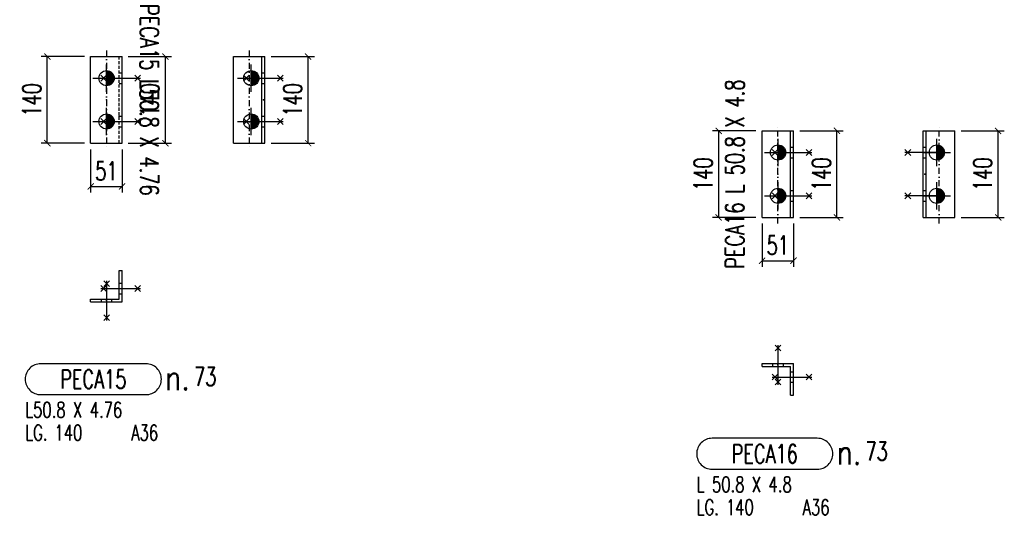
# Model space of a CAD drawing. Header units: feet. Extents: x 8647 to 79957, y -13328 to 10492.
# Tile 14 of 27: x 69826 to 71418, y -9621 to -8820. Entities that reach past the tile are written whole.
import ezdxf
from ezdxf.enums import TextEntityAlignment as Align

# ---------------------------------------------------------------- set-up
doc = ezdxf.new("R2010")
doc.units = ezdxf.units.FT
doc.header["$LTSCALE"] = 20
doc.header["$MEASUREMENT"] = 0
doc.linetypes.add('DASHDOT', pattern=[1, 0.5, -0.25, 0, -0.25])
doc.linetypes.add('HIDDEN', pattern=[0.375, 0.25, -0.125])
doc.layers.get('0').update_dxf_attribs({"linetype": 'CONTINUOUS'})
for name, color, linetype in [('A', 2, 'DASHDOT'), ('FORIR', 4, 'CONTINUOUS'), ('G', 3, 'CONTINUOUS'), ('MARK_DES', 2, 'CONTINUOUS'), ('MARK_MAT', 2, 'CONTINUOUS'), ('MARK_QTA', 4, 'CONTINUOUS'), ('MARK_SBA', 4, 'CONTINUOUS'), ('MARK_SLOT', 6, 'CONTINUOUS'), ('TR', 6, 'HIDDEN'), ('TXT1', 7, 'CONTINUOUS')]:
    doc.layers.add(name, color=color, linetype=linetype)
doc.styles.add('1', font='romans', dxfattribs={"width": 0.7, "height": 30})
doc.styles.add('MARK', font='ROMANS', dxfattribs={"width": 0.7})
doc.styles.add('ROMANS', font='ROMANS', dxfattribs={"width": 0.8, "height": 28})
doc.dimstyles.get("Standard").update_dxf_attribs({"dimtxt": 30, "dimasz": 1, "dimexe": 1, "dimexo": 1, "dimgap": 1, "dimtad": 1, "dimdec": 0, "dimdsep": 46, "dimtxsty": '1', "dimblk": 'ARCHTICK', "dimcen": 3, "dimclrd": 1, "dimclre": 1, "dimclrt": 3, "dimadec": 0, "dimazin": 0, "dimtfac": 1, "dimtdec": 0, "dimtix": 1, "dimtmove": 0, "dimatfit": 3, "dimfxl": 0, "dimtolj": 1, "dimarcsym": 0})

# ---------------------------------------------------------------- blocks, each defined once
blk = doc.blocks.new('MS')
at = {"color": 6}
for p, q in [((-4.7, 22.8), (4.7, 32.1)), ((-4.7, 32.1), (4.7, 22.8)), ((-4.7, -22.8), (4.7, -32.1)), ((-4.7, -32.1), (4.7, -22.8))]:
    blk.add_line(p, q, dxfattribs=at)
at = {"color": 3}
blk.add_line((0, -32.1), (0, 32.1), dxfattribs=at)
at = {"flags": 1}
for tag, p, height in [('DIAM', (0, 0), 8.01), ('AVAN', (1.3, -18.2), 5.26), ('TOLE', (1.3, -9.7), 5.26), ('DIET', (1.3, -24.6), 5.26)]:
    blk.add_attdef(tag, p, '', height=height, dxfattribs=at)
blk = doc.blocks.new('M16')
for p, q in [((0, -22.2), (0, 22.2)), ((-22.2, 0), (22.2, 0))]:
    blk.add_line(p, q)
at = {"color": 4, "const_width": 12.3}
blk.add_lwpolyline([(0, -6.1, 1), (0, 6.1, 1)], format="xyb", dxfattribs=at)
blk.add_circle((0, 0), 12.3)
at = {"flags": 1}
blk.add_attdef('TOLE', (16.7, -8.3), '', height=5.26, dxfattribs=at)
blk = doc.blocks.new('3D_INFOPOS')
blk.add_point((0, 0))
at = {"layer": 'FORIR', "flags": 1}
for tag, p in [('POS_PEZ', (7.6, -4.3)), ('MAT_PRO', (7.6, -11.9))]:
    blk.add_attdef(tag, p, '', height=5.26, dxfattribs=at)
blk = doc.blocks.new('_ArchTick')
at = {"color": 0, "linetype": 'ByBlock', "const_width": 0.15}
blk.add_lwpolyline([(-0.5, -0.5), (0.5, 0.5)], dxfattribs=at)
blk = doc.blocks.new('*D103')
at = {"layer": 'TXT1', "color": 1, "lineweight": -2, "transparency": 16777216}
for p, q in [((70001.8, -8879.2), (70071.8, -8879.2)), ((70061.8, -9019.2), (70061.8, -8879.2)), ((70001.8, -9019.2), (70071.8, -9019.2))]:
    blk.add_line(p, q, dxfattribs=at)
at = {"layer": 'TXT1', "color": 1, "lineweight": -2, "transparency": 16777216, "xscale": 10, "yscale": 10, "zscale": 10}
for p, rotation in [((70061.8, -8879.2), 90), ((70061.8, -9019.2), 270)]:
    blk.add_blockref('_ArchTick', p, dxfattribs=dict(at, rotation=rotation))
at = {"layer": 'TXT1', "color": 3, "transparency": 16777216, "insert": (70036.8, -8949.2), "char_height": 30, "attachment_point": 5, "rotation": 90, "style": '1'}
blk.add_mtext('\\A1;140', dxfattribs=at)
blk = doc.blocks.new('*D104')
at = {"layer": 'TXT1', "color": 1, "lineweight": -2, "transparency": 16777216}
for p, q in [((69931, -8879.2), (69861, -8879.2)), ((69871, -9019.2), (69871, -8879.2)), ((69931, -9019.2), (69861, -9019.2))]:
    blk.add_line(p, q, dxfattribs=at)
at = {"layer": 'TXT1', "color": 1, "lineweight": -2, "transparency": 16777216, "xscale": 10, "yscale": 10, "zscale": 10}
for p, rotation in [((69871, -8879.2), 90), ((69871, -9019.2), 270)]:
    blk.add_blockref('_ArchTick', p, dxfattribs=dict(at, rotation=rotation))
at = {"layer": 'TXT1', "color": 3, "transparency": 16777216, "insert": (69846, -8949.2), "char_height": 30, "attachment_point": 5, "rotation": 90, "style": '1'}
blk.add_mtext('\\A1;140', dxfattribs=at)
blk = doc.blocks.new('*D105')
at = {"layer": 'TXT1', "color": 1, "lineweight": -2, "transparency": 16777216}
for p, q in [((69941, -9029.2), (69941, -9099.2)), ((69991.8, -9029.2), (69991.8, -9099.2)), ((69941, -9089.2), (69991.8, -9089.2))]:
    blk.add_line(p, q, dxfattribs=at)
at = {"layer": 'TXT1', "color": 1, "lineweight": -2, "transparency": 16777216, "xscale": 10, "yscale": 10, "zscale": 10, "rotation": 180}
blk.add_blockref('_ArchTick', (69941, -9089.2), dxfattribs=at)
at = {"layer": 'TXT1', "color": 1, "lineweight": -2, "transparency": 16777216, "xscale": 10, "yscale": 10, "zscale": 10}
blk.add_blockref('_ArchTick', (69991.8, -9089.2), dxfattribs=at)
at = {"layer": 'TXT1', "color": 3, "transparency": 16777216, "insert": (69966.4, -9064.2), "char_height": 30, "attachment_point": 5, "style": '1'}
blk.add_mtext('\\A1;51', dxfattribs=at)
blk = doc.blocks.new('3D_INFOM')
blk.add_point((0, 0))
at = {"layer": 'FORIR', "flags": 1}
for tag, p in [('MARK', (7.55, -4.31)), ('NUM_DIS', (7.55, -11.68)), ('NOT_PEZ', (45.73, -11.68)), ('QTA_PEZ', (7.55, -18.55)), ('TIP_PEZ', (45.73, -18.55)), ('TRA_PEZ', (7.55, -26.33)), ('COS_PEZ', (45.73, -26.33)), ('DES_PEZ', (7.55, -33.75))]:
    blk.add_attdef(tag, p, '', height=5, dxfattribs=at)
blk = doc.blocks.new('*D106')
at = {"layer": 'TXT1', "color": 1, "lineweight": -2, "transparency": 16777216}
for p, q in [((70232.6, -8879.2), (70302.6, -8879.2)), ((70292.6, -9019.2), (70292.6, -8879.2)), ((70232.6, -9019.2), (70302.6, -9019.2))]:
    blk.add_line(p, q, dxfattribs=at)
at = {"layer": 'TXT1', "color": 1, "lineweight": -2, "transparency": 16777216, "xscale": 10, "yscale": 10, "zscale": 10}
for p, rotation in [((70292.6, -8879.2), 90), ((70292.6, -9019.2), 270)]:
    blk.add_blockref('_ArchTick', p, dxfattribs=dict(at, rotation=rotation))
at = {"layer": 'TXT1', "color": 3, "transparency": 16777216, "insert": (70267.6, -8949.2), "char_height": 30, "attachment_point": 5, "rotation": 90, "style": '1'}
blk.add_mtext('\\A1;140', dxfattribs=at)
blk = doc.blocks.new('M8_PRO')
at = {"layer": 'MARK_SLOT'}
blk.add_lwpolyline([(2.5, 0), (19.5, 0, 0.414214), (22, 2.5), (22, 2.5, 0.414214), (19.5, 5), (2.5, 5, 0.414214), (0, 2.5), (0, 2.5, 0.414214)], format="xyb", close=True, dxfattribs=at)
at = {"style": 'MARK', "width": 0.7, "flags": 1}
for tag, p in [('TRA_PEZ', (-2.05, 4.97)), ('PUN_LIS', (-2.05, 4.44)), ('SUN_LIS', (-2.05, 3.9)), ('DES_PEZ', (-2.05, 3.37)), ('NOT_PEZ', (-2.05, 2.83)), ('TIP_PEZ', (-2.05, 2.29)), ('ING_PEZ', (-2.05, 1.76)), ('COD_PEZ', (-2.05, 0.69)), ('COS_PEZ', (-2.05, 0.15)), ('MCL_PEZ', (-2.05, 1.22)), ('DIM_PRO', (-2.05, -0.38))]:
    blk.add_attdef(tag, p, '', height=0.35, dxfattribs=at)
at = {"style": 'MARK', "width": 0.7}
blk.add_attdef('MAR_PEZ', text='', height=3, dxfattribs=at).set_placement((11, 2.5), align=Align.MIDDLE)
at = {"layer": 'MARK_DES', "style": 'MARK', "width": 0.7}
blk.add_text('LG.', height=2.5, dxfattribs=at).set_placement((0, -7.4))
for tag, p in [('NOM_PRO', (0, -3.7)), ('LUN_PRO', (4.73, -7.4))]:
    blk.add_attdef(tag, p, '', height=2.5, dxfattribs=at)
at = {"layer": 'MARK_MAT', "style": 'MARK', "width": 0.7}
blk.add_attdef('MAT_PRO', (17.13, -7.4), '', height=2.5, dxfattribs=at)
at = {"layer": 'MARK_QTA', "style": 'ROMANS', "width": 0.8}
blk.add_text('n.', height=4, dxfattribs=at).set_placement((24.62, 2.75), align=Align.MIDDLE)
at = {"layer": 'MARK_QTA', "style": 'MARK', "width": 0.7}
blk.add_attdef('QTA_PEZ', (27.29, 1.42), '', height=3, dxfattribs=at)
at = {"layer": 'MARK_SBA', "style": 'MARK', "width": 0.7}
blk.add_attdef('SBA_PEZ', text='', height=2, dxfattribs=at).set_placement((10.88, 5.73), align=Align.BOTTOM_CENTER)
blk = doc.blocks.new('*D107')
at = {"layer": 'TXT1', "color": 1, "lineweight": -2, "transparency": 16777216}
for p, q in [((71087.2, -8999.3), (71157.2, -8999.3)), ((71147.2, -9139.3), (71147.2, -8999.3)), ((71087.2, -9139.3), (71157.2, -9139.3))]:
    blk.add_line(p, q, dxfattribs=at)
at = {"layer": 'TXT1', "color": 1, "lineweight": -2, "transparency": 16777216, "xscale": 10, "yscale": 10, "zscale": 10}
for p, rotation in [((71147.2, -8999.3), 90), ((71147.2, -9139.3), 270)]:
    blk.add_blockref('_ArchTick', p, dxfattribs=dict(at, rotation=rotation))
at = {"layer": 'TXT1', "color": 3, "transparency": 16777216, "insert": (71122.2, -9069.3), "char_height": 30, "attachment_point": 5, "rotation": 90, "style": '1'}
blk.add_mtext('\\A1;140', dxfattribs=at)
blk = doc.blocks.new('*D108')
at = {"layer": 'TXT1', "color": 1, "lineweight": -2, "transparency": 16777216}
for p, q in [((71016.2, -8999.3), (70946.2, -8999.3)), ((70956.2, -9139.3), (70956.2, -8999.3)), ((71016.2, -9139.3), (70946.2, -9139.3))]:
    blk.add_line(p, q, dxfattribs=at)
at = {"layer": 'TXT1', "color": 1, "lineweight": -2, "transparency": 16777216, "xscale": 10, "yscale": 10, "zscale": 10}
for p, rotation in [((70956.2, -8999.3), 90), ((70956.2, -9139.3), 270)]:
    blk.add_blockref('_ArchTick', p, dxfattribs=dict(at, rotation=rotation))
at = {"layer": 'TXT1', "color": 3, "transparency": 16777216, "insert": (70931.2, -9069.3), "char_height": 30, "attachment_point": 5, "rotation": 90, "style": '1'}
blk.add_mtext('\\A1;140', dxfattribs=at)
blk = doc.blocks.new('*D109')
at = {"layer": 'TXT1', "color": 1, "lineweight": -2, "transparency": 16777216}
for p, q in [((71026.2, -9149.3), (71026.2, -9219.3)), ((71077.2, -9149.3), (71077.2, -9219.3)), ((71026.2, -9209.3), (71077.2, -9209.3))]:
    blk.add_line(p, q, dxfattribs=at)
at = {"layer": 'TXT1', "color": 1, "lineweight": -2, "transparency": 16777216, "xscale": 10, "yscale": 10, "zscale": 10, "rotation": 180}
blk.add_blockref('_ArchTick', (71026.2, -9209.3), dxfattribs=at)
at = {"layer": 'TXT1', "color": 1, "lineweight": -2, "transparency": 16777216, "xscale": 10, "yscale": 10, "zscale": 10}
blk.add_blockref('_ArchTick', (71077.2, -9209.3), dxfattribs=at)
at = {"layer": 'TXT1', "color": 3, "transparency": 16777216, "insert": (71051.7, -9184.3), "char_height": 30, "attachment_point": 5, "style": '1'}
blk.add_mtext('\\A1;51', dxfattribs=at)
blk = doc.blocks.new('*D110')
at = {"layer": 'TXT1', "color": 1, "lineweight": -2, "transparency": 16777216}
for p, q in [((71347.9, -8999.3), (71417.9, -8999.3)), ((71407.9, -9139.3), (71407.9, -8999.3)), ((71347.9, -9139.3), (71417.9, -9139.3))]:
    blk.add_line(p, q, dxfattribs=at)
at = {"layer": 'TXT1', "color": 1, "lineweight": -2, "transparency": 16777216, "xscale": 10, "yscale": 10, "zscale": 10}
for p, rotation in [((71407.9, -8999.3), 90), ((71407.9, -9139.3), 270)]:
    blk.add_blockref('_ArchTick', p, dxfattribs=dict(at, rotation=rotation))
at = {"layer": 'TXT1', "color": 3, "transparency": 16777216, "insert": (71382.9, -9069.3), "char_height": 30, "attachment_point": 5, "rotation": 90, "style": '1'}
blk.add_mtext('\\A1;140', dxfattribs=at)

msp = doc.modelspace()

# ---------------------------------------------------------------- linework, layer by layer
at = {"layer": 'A'}
for p, q in [((69966.4, -8869.2), (69966.4, -9029.2)), ((70197.2, -8869.2), (70197.2, -9029.2)), ((71051.7, -9149.3), (71051.7, -8989.3)), ((71312.4, -9149.3), (71312.4, -8989.3))]:
    msp.add_line(p, q, dxfattribs=at)
for p in [(69987.1, -8975.7), (70217.9, -8975.7), (71072.4, -9095.8), (71286.9, -9095.8), (69987.1, -9245.6), (71060.7, -9380.2)]:
    msp.add_point(p, dxfattribs=at)
at = {"layer": 'G'}
for p, q in [((69941, -9019.2), (69941, -8879.2)), ((69941, -8879.2), (69991.8, -8879.2)), ((69991.8, -9019.2), (69991.8, -8879.2)), ((70171.8, -9019.2), (70171.8, -8879.2)), ((70171.8, -8879.2), (70222.6, -8879.2)), ((70217.9, -9019.2), (70217.9, -8879.2)), ((70222.6, -9019.2), (70222.6, -8879.2)), ((71026.2, -9139.3), (71026.2, -8999.3)), ((71026.2, -8999.3), (71077.2, -8999.3)), ((71072.4, -9139.3), (71072.4, -8999.3)), ((71077.2, -9139.3), (71077.2, -8999.3)), ((71286.9, -8999.3), (71337.9, -8999.3)), ((71286.9, -9139.3), (71286.9, -8999.3)), ((71291.7, -9139.3), (71291.7, -8999.3)), ((71337.9, -9139.3), (71337.9, -8999.3)), ((69941, -9019.2), (69991.8, -9019.2)), ((70171.8, -9019.2), (70222.6, -9019.2)), ((71026.2, -9139.3), (71077.2, -9139.3)), ((71286.9, -9139.3), (71337.9, -9139.3)), ((69987.1, -9225.2), (69991.8, -9225.2)), ((69987.1, -9271.3), (69987.1, -9225.2)), ((69991.8, -9276), (69991.8, -9225.2)), ((69941, -9276), (69941, -9271.3)), ((69941, -9271.3), (69987.1, -9271.3)), ((69941, -9276), (69991.8, -9276)), ((71026.2, -9380.2), (71026.2, -9375.4)), ((71026.2, -9375.4), (71077.2, -9375.4)), ((71026.2, -9380.2), (71072.4, -9380.2)), ((71072.4, -9426.4), (71072.4, -9380.2)), ((71077.2, -9426.4), (71077.2, -9375.4)), ((71072.4, -9426.4), (71077.2, -9426.4))]:
    msp.add_line(p, q, dxfattribs=at)
for p in [(69987.1, -8975.7), (70217.9, -8975.7), (71072.4, -9095.8), (71286.9, -9095.8), (69987.1, -9245.6), (71060.7, -9380.2)]:
    msp.add_point(p, dxfattribs=at)
at = {"layer": 'TR'}
for p, q in [((69987.1, -9019.2), (69987.1, -8879.2)), ((69987.1, -8905.7), (69991.8, -8905.7)), ((70217.9, -8905.7), (70222.6, -8905.7)), ((69987.1, -8922.7), (69991.8, -8922.7)), ((70217.9, -8922.7), (70222.6, -8922.7)), ((69987.1, -8975.7), (69991.8, -8975.7)), ((70217.9, -8975.7), (70222.6, -8975.7)), ((69987.1, -8992.7), (69991.8, -8992.7)), ((70217.9, -8992.7), (70222.6, -8992.7)), ((71072.4, -9025.8), (71077.2, -9025.8)), ((71286.9, -9025.8), (71291.7, -9025.8)), ((71072.4, -9042.8), (71077.2, -9042.8)), ((71286.9, -9042.8), (71291.7, -9042.8)), ((71072.4, -9095.8), (71077.2, -9095.8)), ((71286.9, -9095.8), (71291.7, -9095.8)), ((71072.4, -9112.8), (71077.2, -9112.8)), ((71286.9, -9112.8), (71291.7, -9112.8)), ((69987.1, -9245.6), (69991.8, -9245.6)), ((69987.1, -9262.6), (69991.8, -9262.6)), ((69958.3, -9276), (69958.3, -9271.3)), ((69975.3, -9276), (69975.3, -9271.3)), ((71043.7, -9380.2), (71043.7, -9375.4)), ((71060.7, -9380.2), (71060.7, -9375.4)), ((71072.4, -9388.8), (71077.2, -9388.8)), ((71072.4, -9405.8), (71077.2, -9405.8))]:
    msp.add_line(p, q, dxfattribs=at)
for p in [(69987.1, -8975.7), (70217.9, -8975.7), (71072.4, -9095.8), (71286.9, -9095.8), (69987.1, -9245.6), (71060.7, -9380.2)]:
    msp.add_point(p, dxfattribs=at)

# ---------------------------------------------------------------- block references
for name, p in [('M16', (69966.8, -8914.2)), ('M16', (70200.7, -8914.2)), ('3D_INFOPOS', (69966.4, -8949.2)), ('3D_INFOPOS', (70220.2, -8949.2)), ('M16', (69966.8, -8984.2)), ('M16', (70200.7, -8984.2)), ('M16', (71052.2, -9034.3)), ('M16', (71308.8, -9034.3)), ('3D_INFOPOS', (71051.7, -9069.3)), ('3D_INFOPOS', (71289.3, -9069.3)), ('M16', (71052.2, -9104.3)), ('M16', (71308.8, -9104.3)), ('3D_INFOPOS', (69966.4, -9273.7)), ('MS', (71052.2, -9377.8)), ('3D_INFOPOS', (71051.7, -9377.8))]:
    msp.add_blockref(name, p)
for p, rotation in [((69989.4, -8914.2), 270), ((70220.2, -8914.2), 270), ((69989.4, -8984.2), 270), ((70220.2, -8984.2), 270), ((71074.8, -9034.3), 270), ((71289.3, -9034.3), 90), ((71074.8, -9104.3), 270), ((71289.3, -9104.3), 90), ((69966.8, -9273.7), 180), ((69989.4, -9254.1), 270), ((71074.8, -9397.3), 270)]:
    msp.add_blockref('MS', p, dxfattribs=dict(rotation=rotation))
at = {"xscale": 10, "yscale": 10, "zscale": 10}
for p in [(69966.4, -8949.2), (70220.2, -8949.2), (71051.7, -9069.3), (71289.3, -9069.3), (69966.4, -9273.7), (71051.7, -9377.8)]:
    msp.add_blockref('3D_INFOM', p, dxfattribs=at)
for p, values in [((69835.3, -9425.8), {'NOM_PRO': 'L50.8 X 4.76', 'LUN_PRO': '140', 'MAT_PRO': 'A36', 'QTA_PEZ': '73', 'MAR_PEZ': 'PECA15'}), ((70920.6, -9546.4), {'NOM_PRO': 'L 50.8 X 4.8', 'LUN_PRO': '140', 'MAT_PRO': 'A36', 'QTA_PEZ': '73', 'MAR_PEZ': 'PECA16'})]:
    msp.add_blockref('M8_PRO', p, dxfattribs=at).add_auto_attribs(values)

# ---------------------------------------------------------------- texts
at = {"layer": 'TXT1', "color": 7, "style": '1', "width": 0.7}
for s, rotation, p in [('PECA15 L50.8 X 4.76', 270, (70011.8, -8949.2)), ('PECA16 L 50.8 X 4.8', 90, (71006.2, -9069.3))]:
    msp.add_text(s, height=30, rotation=rotation, dxfattribs=at).set_placement(p, align=Align.BOTTOM_CENTER)

# ---------------------------------------------------------------- dimensions: what is measured, and where the dimension line sits
at = {"layer": 'TXT1'}
for base, p1, p2, angle, picture, middle in [((69871, -8879.2), (69941, -9019.2), (69941, -8879.2), 90, '*D104', (69846, -8949.2)), ((70061.8, -8879.2), (69991.8, -9019.2), (69991.8, -8879.2), 90, '*D103', (70036.8, -8949.2)), ((70292.6, -8879.2), (70222.6, -9019.2), (70222.6, -8879.2), 90, '*D106', (70267.6, -8949.2)), ((70956.2, -8999.3), (71026.2, -9139.3), (71026.2, -8999.3), 90, '*D108', (70931.2, -9069.3)), ((71147.2, -8999.3), (71077.2, -9139.3), (71077.2, -8999.3), 90, '*D107', (71122.2, -9069.3)), ((71407.9, -8999.3), (71337.9, -9139.3), (71337.9, -8999.3), 90, '*D110', (71382.9, -9069.3)), ((69991.8, -9089.2), (69941, -9019.2), (69991.8, -9019.2), 180, '*D105', (69966.4, -9064.2)), ((71077.2, -9209.3), (71026.2, -9139.3), (71077.2, -9139.3), 180, '*D109', (71051.7, -9184.3))]:
    dim = msp.add_linear_dim(base=base, p1=p1, p2=p2, angle=angle, dimstyle='Standard', override={"dimscale": 10}, dxfattribs=at)
    dim.commit()
    dim.dimension.update_dxf_attribs({"geometry": picture, "text_midpoint": middle})

doc.saveas('drawing.dxf')
